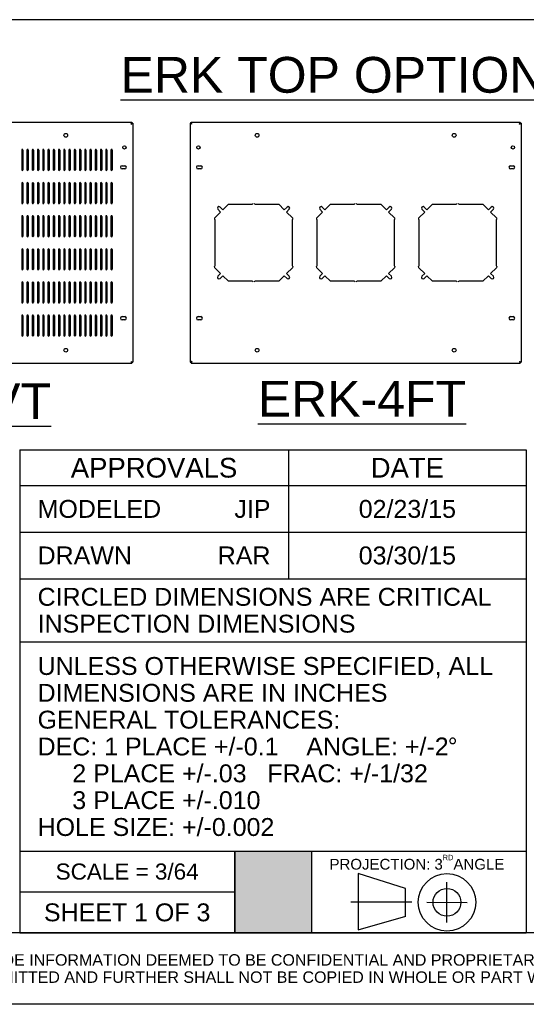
# Model space of a CAD drawing. Header units: inches. Extents: x 6 to 353, y 6 to 228.
# Tile 11 of 256: x 268 to 299, y 6 to 65. Entities that reach past the tile are written whole.
import ezdxf
from ezdxf.enums import TextEntityAlignment as Align

# ---------------------------------------------------------------- set-up
doc = ezdxf.new("R2010")
doc.units = ezdxf.units.IN
doc.header["$LTSCALE"] = 19.946667
doc.header["$MEASUREMENT"] = 0
doc.linetypes.add('CENTER', pattern=[0.6, 0.375, -0.075, 0.075, -0.075])
doc.layers.get('0').update_dxf_attribs({"linetype": 'CONTINUOUS'})
for name, color, linetype in [('03_ALL_AXES', 7, 'CONTINUOUS'), ('05_ALL_CURVES', 7, 'CONTINUOUS'), ('08_ALL_COSMETICS', 7, 'CONTINUOUS'), ('09_ALL_DETAIL_ITEMS', 7, 'CONTINUOUS')]:
    doc.layers.add(name, color=color, linetype=linetype)
doc.styles.get("Standard").update_dxf_attribs({"font": 'arial.ttf'})
doc.styles.add('TEXTSTYLE_1', font='gdt_____.ttf', dxfattribs={"width": 0.8})
doc.styles.add('TEXTSTYLE_2', font='arial.ttf')

msp = doc.modelspace()

# ---------------------------------------------------------------- hatches: boundary and pattern name
at = {"linetype": 'Continuous'}
msp.add_hatch(color=7, dxfattribs=at).paths.add_polyline_path([(281.28, 10.6579), (281.28, 15.5306), (285.8667, 15.5306), (285.8667, 10.6579)])

# ---------------------------------------------------------------- linework, layer by layer
at = {"color": 7, "linetype": 'Continuous'}
for p, q in [((275.0966, 58.8816), (275.1236, 58.9417)), ((275.0966, 58.8816), (275.1456, 58.9306)), ((275.0966, 58.8816), (275.1456, 58.9306)), ((275.0966, 58.8816), (275.1568, 58.9086)), ((275.1236, 58.9417), (275.1456, 58.9906)), ((275.2056, 58.9306), (275.1456, 58.9306)), ((275.1568, 58.9086), (275.2056, 58.9306)), ((275.2056, 58.9306), (275.2056, 44.6756)), ((278.6148, 58.9306), (278.6148, 44.6756)), ((278.6148, 58.9306), (278.6748, 58.9306)), ((278.6637, 58.9085), (278.6148, 58.9306)), ((278.6968, 58.9417), (278.6748, 58.9906)), ((278.7238, 58.8816), (278.6748, 58.9306)), ((278.7238, 58.8816), (278.6748, 58.9306)), ((298.2558, 58.8816), (298.2828, 58.9417)), ((298.2558, 58.8816), (298.3048, 58.9306)), ((298.2558, 58.8816), (298.3048, 58.9306)), ((298.2558, 58.8816), (298.3159, 58.9086)), ((298.2828, 58.9417), (298.3048, 58.9906)), ((298.3648, 58.9306), (298.3048, 58.9306)), ((298.3159, 58.9086), (298.3648, 58.9306)), ((298.3648, 58.9306), (298.3648, 44.6756)), ((268.5796, 57.3276), (268.5796, 56.1526)), ((268.6546, 57.3276), (268.6546, 56.1526)), ((268.8926, 57.3276), (268.8926, 56.1526)), ((268.9676, 57.3276), (268.9676, 56.1526)), ((269.2056, 57.3276), (269.2056, 56.1526)), ((269.2806, 57.3276), (269.2806, 56.1526)), ((269.5186, 57.3276), (269.5186, 56.1526)), ((269.5936, 57.3276), (269.5936, 56.1526)), ((269.8316, 57.3276), (269.8316, 56.1526)), ((269.9066, 57.3276), (269.9066, 56.1526)), ((270.1446, 57.3276), (270.1446, 56.1526)), ((270.2196, 57.3276), (270.2196, 56.1526)), ((270.4576, 57.3276), (270.4576, 56.1526)), ((270.5326, 57.3276), (270.5326, 56.1526)), ((270.7706, 57.3276), (270.7706, 56.1526)), ((270.8456, 57.3276), (270.8456, 56.1526)), ((271.0836, 57.3276), (271.0836, 56.1526)), ((271.1586, 57.3276), (271.1586, 56.1526)), ((271.3966, 57.3276), (271.3966, 56.1526)), ((271.4716, 57.3276), (271.4716, 56.1526)), ((271.7096, 57.3276), (271.7096, 56.1526)), ((271.7846, 57.3276), (271.7846, 56.1526)), ((272.0226, 57.3276), (272.0226, 56.1526)), ((272.0976, 57.3276), (272.0976, 56.1526)), ((272.3356, 57.3276), (272.3356, 56.1526)), ((272.4106, 57.3276), (272.4106, 56.1526)), ((272.6486, 57.3276), (272.6486, 56.1526)), ((272.7236, 57.3276), (272.7236, 56.1526)), ((272.9616, 57.3276), (272.9616, 56.1526)), ((273.0366, 57.3276), (273.0366, 56.1526)), ((273.2746, 57.3276), (273.2746, 56.1526)), ((273.3496, 57.3276), (273.3496, 56.1526)), ((273.5876, 57.3276), (273.5876, 56.1526)), ((273.6626, 57.3276), (273.6626, 56.1526)), ((273.9006, 57.3276), (273.9006, 56.1526)), ((273.9756, 57.3276), (273.9756, 56.1526)), ((268.5796, 55.3526), (268.5796, 54.1776)), ((268.6546, 55.3526), (268.6546, 54.1776)), ((268.8926, 55.3526), (268.8926, 54.1776)), ((268.9676, 55.3526), (268.9676, 54.1776)), ((269.2056, 55.3526), (269.2056, 54.1776)), ((269.2806, 55.3526), (269.2806, 54.1776)), ((269.5186, 55.3526), (269.5186, 54.1776)), ((269.5936, 55.3526), (269.5936, 54.1776)), ((269.8316, 55.3526), (269.8316, 54.1776)), ((269.9066, 55.3526), (269.9066, 54.1776)), ((270.1446, 55.3526), (270.1446, 54.1776)), ((270.2196, 55.3526), (270.2196, 54.1776)), ((270.4576, 55.3526), (270.4576, 54.1776)), ((270.5326, 55.3526), (270.5326, 54.1776)), ((270.7706, 55.3526), (270.7706, 54.1776)), ((270.8456, 55.3526), (270.8456, 54.1776)), ((271.0836, 55.3526), (271.0836, 54.1776)), ((271.1586, 55.3526), (271.1586, 54.1776)), ((271.3966, 55.3526), (271.3966, 54.1776)), ((271.4716, 55.3526), (271.4716, 54.1776)), ((271.7096, 55.3526), (271.7096, 54.1776)), ((271.7846, 55.3526), (271.7846, 54.1776)), ((272.0226, 55.3526), (272.0226, 54.1776)), ((272.0976, 55.3526), (272.0976, 54.1776)), ((272.3356, 55.3526), (272.3356, 54.1776)), ((272.4106, 55.3526), (272.4106, 54.1776)), ((272.6486, 55.3526), (272.6486, 54.1776)), ((272.7236, 55.3526), (272.7236, 54.1776)), ((272.9616, 55.3526), (272.9616, 54.1776)), ((273.0366, 55.3526), (273.0366, 54.1776)), ((273.2746, 55.3526), (273.2746, 54.1776)), ((273.3496, 55.3526), (273.3496, 54.1776)), ((273.5876, 55.3526), (273.5876, 54.1776)), ((273.6626, 55.3526), (273.6626, 54.1776)), ((273.9006, 55.3526), (273.9006, 54.1776)), ((273.9756, 55.3526), (273.9756, 54.1776)), ((268.5796, 53.3776), (268.5796, 52.2026)), ((268.6546, 53.3776), (268.6546, 52.2026)), ((268.8926, 53.3776), (268.8926, 52.2026)), ((268.9676, 53.3776), (268.9676, 52.2026)), ((269.2056, 53.3776), (269.2056, 52.2026)), ((269.2806, 53.3776), (269.2806, 52.2026)), ((269.5186, 53.3776), (269.5186, 52.2026)), ((269.5936, 53.3776), (269.5936, 52.2026)), ((269.8316, 53.3776), (269.8316, 52.2026)), ((269.9066, 53.3776), (269.9066, 52.2026)), ((270.1446, 53.3776), (270.1446, 52.2026)), ((270.2196, 53.3776), (270.2196, 52.2026)), ((270.4576, 53.3776), (270.4576, 52.2026)), ((270.5326, 53.3776), (270.5326, 52.2026)), ((270.7706, 53.3776), (270.7706, 52.2026)), ((270.8456, 53.3776), (270.8456, 52.2026)), ((271.0836, 53.3776), (271.0836, 52.2026)), ((271.1586, 53.3776), (271.1586, 52.2026)), ((271.3966, 53.3776), (271.3966, 52.2026)), ((271.4716, 53.3776), (271.4716, 52.2026)), ((271.7096, 53.3776), (271.7096, 52.2026)), ((271.7846, 53.3776), (271.7846, 52.2026)), ((272.0226, 53.3776), (272.0226, 52.2026)), ((272.0976, 53.3776), (272.0976, 52.2026)), ((272.3356, 53.3776), (272.3356, 52.2026)), ((272.4106, 53.3776), (272.4106, 52.2026)), ((272.6486, 53.3776), (272.6486, 52.2026)), ((272.7236, 53.3776), (272.7236, 52.2026)), ((272.9616, 53.3776), (272.9616, 52.2026)), ((273.0366, 53.3776), (273.0366, 52.2026)), ((273.2746, 53.3776), (273.2746, 52.2026)), ((273.3496, 53.3776), (273.3496, 52.2026)), ((273.5876, 53.3776), (273.5876, 52.2026)), ((273.6626, 53.3776), (273.6626, 52.2026)), ((273.9006, 53.3776), (273.9006, 52.2026)), ((273.9756, 53.3776), (273.9756, 52.2026)), ((255.5156, 44.6156), (275.1456, 44.6156)), ((275.0966, 44.7246), (275.1456, 44.6756)), ((275.0966, 44.7246), (275.1456, 44.6756)), ((275.1236, 44.6644), (275.1456, 44.6156)), ((275.2056, 44.6756), (275.1456, 44.6756)), ((275.1456, 44.6756), (275.1456, 44.6156)), ((275.1568, 44.6976), (275.2056, 44.6756)), ((278.6637, 44.6976), (278.6148, 44.6756)), ((278.6148, 44.6756), (278.6748, 44.6756)), ((278.7238, 44.7246), (278.6748, 44.6756)), ((278.7238, 44.7246), (278.6748, 44.6756)), ((278.6748, 44.6756), (278.6748, 44.6156)), ((278.6968, 44.6644), (278.6748, 44.6156)), ((278.6748, 44.6156), (298.3048, 44.6156)), ((298.2558, 44.7246), (298.3048, 44.6756)), ((298.2558, 44.7246), (298.3048, 44.6756)), ((298.2828, 44.6644), (298.3048, 44.6156)), ((298.3648, 44.6756), (298.3048, 44.6756)), ((298.3048, 44.6756), (298.3048, 44.6156)), ((298.316, 44.6976), (298.3648, 44.6756)), ((268.4587, 39.456), (298.6667, 39.456)), ((268.4587, 39.456), (268.4587, 10.6667)), ((284.48, 39.456), (284.48, 31.776)), ((298.6667, 39.456), (298.6667, 10.6667)), ((268.4587, 37.3227), (298.6667, 37.3227)), ((268.4587, 34.5493), (298.6667, 34.5493)), ((268.4587, 31.776), (298.6667, 31.776)), ((268.4587, 28.0107), (298.6667, 28.0107)), ((268.4587, 15.5307), (298.6667, 15.5307)), ((281.28, 15.5307), (281.28, 10.6667)), ((281.28, 15.5306), (285.8667, 15.5306)), ((281.28, 10.6579), (281.28, 15.5306)), ((285.8667, 15.5307), (285.8667, 10.6667)), ((285.8667, 15.5306), (285.8667, 10.6579)), ((288.6491, 14.1972), (288.6459, 10.8381)), ((291.4718, 13.3137), (288.6491, 14.1972)), ((268.4587, 13.0987), (281.28, 13.0987)), ((291.4703, 11.6522), (291.4718, 13.3137)), ((288.6459, 10.8381), (291.4917, 11.6522)), ((352, 10.6667), (6.4, 10.6667)), ((352, 10.6667), (241.792, 10.6667)), ((268.4587, 10.6667), (298.6667, 10.6667)), ((285.8667, 10.6579), (281.28, 10.6579)), ((352, 6.4), (241.792, 6.4))]:
    msp.add_line(p, q, dxfattribs=at)
at = {"color": 7, "linetype": 'CENTER'}
for p, q in [((293.9347, 11.2794), (293.937, 13.6806)), ((291.8344, 12.4892), (288.2077, 12.4923)), ((292.7352, 12.4812), (295.1364, 12.4789))]:
    msp.add_line(p, q, dxfattribs=at)
at = {"color": 7, "linetype": 'Continuous'}
for radius in [1.7116, 0.8307]:
    msp.add_circle((293.9358, 12.48), radius, dxfattribs=at)
for centre, start, end in [((268.6171, 57.3276), 0, 180), ((268.9301, 57.3276), 0, 180), ((269.2431, 57.3276), 0, 180), ((269.5561, 57.3276), 0, 180), ((269.8691, 57.3276), 0, 180), ((270.1821, 57.3276), 0, 180), ((270.4951, 57.3276), 0, 180), ((270.8081, 57.3276), 0, 180), ((271.1211, 57.3276), 0, 180), ((271.4341, 57.3276), 0, 180), ((271.7471, 57.3276), 0, 180), ((272.0601, 57.3276), 0, 180), ((272.3731, 57.3276), 0, 180), ((272.6861, 57.3276), 0, 180), ((272.9991, 57.3276), 0, 180), ((273.3121, 57.3276), 0, 180), ((273.6251, 57.3276), 0, 180), ((273.9381, 57.3276), 0, 180), ((268.6171, 56.1526), 180, 360), ((268.9301, 56.1526), 180, 360), ((269.2431, 56.1526), 180, 360), ((269.5561, 56.1526), 180, 360), ((269.8691, 56.1526), 180, 360), ((270.1821, 56.1526), 180, 360), ((270.4951, 56.1526), 180, 360), ((270.8081, 56.1526), 180, 360), ((271.1211, 56.1526), 180, 360), ((271.4341, 56.1526), 180, 360), ((271.7471, 56.1526), 180, 360), ((272.0601, 56.1526), 180, 360), ((272.3731, 56.1526), 180, 360), ((272.6861, 56.1526), 180, 360), ((272.9991, 56.1526), 180, 360), ((273.3121, 56.1526), 180, 360), ((273.6251, 56.1526), 180, 360), ((273.9381, 56.1526), 180, 360), ((268.6171, 55.3526), 0, 180), ((268.9301, 55.3526), 0, 180), ((269.2431, 55.3526), 0, 180), ((269.5561, 55.3526), 0, 180), ((269.8691, 55.3526), 0, 180), ((270.1821, 55.3526), 0, 180), ((270.4951, 55.3526), 0, 180), ((270.8081, 55.3526), 0, 180), ((271.1211, 55.3526), 0, 180), ((271.4341, 55.3526), 0, 180), ((271.7471, 55.3526), 0, 180), ((272.0601, 55.3526), 0, 180), ((272.3731, 55.3526), 0, 180), ((272.6861, 55.3526), 0, 180), ((272.9991, 55.3526), 0, 180), ((273.3121, 55.3526), 0, 180), ((273.6251, 55.3526), 0, 180), ((273.9381, 55.3526), 0, 180), ((268.6171, 54.1776), 180, 360), ((268.9301, 54.1776), 180, 360), ((269.2431, 54.1776), 180, 360), ((269.5561, 54.1776), 180, 360), ((269.8691, 54.1776), 180, 360), ((270.1821, 54.1776), 180, 360), ((270.4951, 54.1776), 180, 360), ((270.8081, 54.1776), 180, 360), ((271.1211, 54.1776), 180, 360), ((271.4341, 54.1776), 180, 360), ((271.7471, 54.1776), 180, 360), ((272.0601, 54.1776), 180, 360), ((272.3731, 54.1776), 180, 360), ((272.6861, 54.1776), 180, 360), ((272.9991, 54.1776), 180, 360), ((273.3121, 54.1776), 180, 360), ((273.6251, 54.1776), 180, 360), ((273.9381, 54.1776), 180, 360), ((268.6171, 53.3776), 0, 180), ((268.9301, 53.3776), 0, 180), ((269.2431, 53.3776), 0, 180), ((269.5561, 53.3776), 0, 180), ((269.8691, 53.3776), 0, 180), ((270.1821, 53.3776), 0, 180), ((270.4951, 53.3776), 0, 180), ((270.8081, 53.3776), 0, 180), ((271.1211, 53.3776), 0, 180), ((271.4341, 53.3776), 0, 180), ((271.7471, 53.3776), 0, 180), ((272.0601, 53.3776), 0, 180), ((272.3731, 53.3776), 0, 180), ((272.6861, 53.3776), 0, 180), ((272.9991, 53.3776), 0, 180), ((273.3121, 53.3776), 0, 180), ((273.6251, 53.3776), 0, 180), ((273.9381, 53.3776), 0, 180), ((268.6171, 52.2026), 180, 360), ((268.9301, 52.2026), 180, 360), ((269.2431, 52.2026), 180, 360), ((269.5561, 52.2026), 180, 360), ((269.8691, 52.2026), 180, 360), ((270.1821, 52.2026), 180, 360), ((270.4951, 52.2026), 180, 360), ((270.8081, 52.2026), 180, 360), ((271.1211, 52.2026), 180, 360), ((271.4341, 52.2026), 180, 360), ((271.7471, 52.2026), 180, 360), ((272.0601, 52.2026), 180, 360), ((272.3731, 52.2026), 180, 360), ((272.6861, 52.2026), 180, 360), ((272.9991, 52.2026), 180, 360), ((273.3121, 52.2026), 180, 360), ((273.6251, 52.2026), 180, 360), ((273.9381, 52.2026), 180, 360)]:
    msp.add_arc(centre, 0.0375, start, end, dxfattribs=at)
for points, knots in [([(278.7238, 58.8816), (278.7186, 58.884), (278.6986, 58.8931), (278.6785, 58.9019), (278.6637, 58.9085)], [0, 0, 0, 0, 0.2608324, 1, 1, 1, 1]), ([(278.7238, 58.8816), (278.7214, 58.8867), (278.7122, 58.9067), (278.7035, 58.9269), (278.6968, 58.9417)], [0, 0, 0, 0, 0.2608324, 1, 1, 1, 1]), ([(275.0966, 44.7246), (275.0991, 44.7194), (275.1082, 44.6994), (275.1169, 44.6792), (275.1236, 44.6644)], [0, 0, 0, 0, 0.260834, 1, 1, 1, 1]), ([(275.0966, 44.7246), (275.1018, 44.7221), (275.1218, 44.713), (275.142, 44.7042), (275.1568, 44.6976)], [0, 0, 0, 0, 0.260834, 1, 1, 1, 1]), ([(278.7238, 44.7246), (278.7186, 44.7221), (278.6986, 44.713), (278.6785, 44.7042), (278.6637, 44.6976)], [0, 0, 0, 0, 0.2608324, 1, 1, 1, 1]), ([(278.7238, 44.7246), (278.7214, 44.7194), (278.7122, 44.6994), (278.7035, 44.6792), (278.6968, 44.6644)], [0, 0, 0, 0, 0.2608324, 1, 1, 1, 1]), ([(298.2558, 44.7246), (298.2582, 44.7194), (298.2674, 44.6994), (298.2761, 44.6792), (298.2828, 44.6644)], [0, 0, 0, 0, 0.260834, 1, 1, 1, 1]), ([(298.2558, 44.7246), (298.261, 44.7221), (298.281, 44.713), (298.3011, 44.7042), (298.316, 44.6976)], [0, 0, 0, 0, 0.260834, 1, 1, 1, 1])]:
    msp.add_open_spline(points, degree=3, knots=knots, dxfattribs=at)
at = {"layer": '03_ALL_AXES', "color": 7, "linetype": 'Continuous'}
for p, q in [((255.5156, 58.9906), (275.1456, 58.9906)), ((275.1456, 58.9306), (275.1456, 58.9906)), ((278.6748, 58.9306), (278.6748, 58.9906)), ((278.6748, 58.9906), (298.3048, 58.9906)), ((298.3048, 58.9306), (298.3048, 58.9906)), ((274.5626, 56.3971), (274.7246, 56.3971)), ((279.0958, 56.3971), (279.2578, 56.3971)), ((297.7218, 56.3971), (297.8838, 56.3971)), ((274.7246, 56.2091), (274.5626, 56.2091)), ((279.2578, 56.2091), (279.0958, 56.2091)), ((297.8838, 56.2091), (297.7218, 56.2091)), ((274.5626, 47.3971), (274.7246, 47.3971)), ((274.7246, 47.2091), (274.5626, 47.2091)), ((279.0958, 47.3971), (279.2578, 47.3971)), ((279.2578, 47.2091), (279.0958, 47.2091)), ((297.7218, 47.3971), (297.8838, 47.3971)), ((297.8838, 47.2091), (297.7218, 47.2091))]:
    msp.add_line(p, q, dxfattribs=at)
for centre, radius in [((271.2056, 58.2091), 0.111), ((282.6148, 58.2091), 0.111), ((294.3648, 58.2091), 0.111), ((274.7056, 57.4906), 0.099), ((279.1148, 57.4906), 0.099), ((297.8648, 57.4906), 0.099), ((271.2056, 45.3971), 0.111), ((282.6148, 45.3971), 0.111), ((294.3648, 45.3971), 0.111)]:
    msp.add_circle(centre, radius, dxfattribs=at)
for centre, start, end in [((274.5626, 56.3031), 90, 270), ((274.7246, 56.3031), 270, 90), ((279.0958, 56.3031), 90, 270), ((279.2578, 56.3031), 270, 90), ((297.7218, 56.3031), 90, 270), ((297.8838, 56.3031), 270, 90), ((274.5626, 47.3031), 90, 270), ((274.7246, 47.3031), 270, 90), ((279.0958, 47.3031), 90, 270), ((279.2578, 47.3031), 270, 90), ((297.7218, 47.3031), 90, 270), ((297.8838, 47.3031), 270, 90)]:
    msp.add_arc(centre, 0.094, start, end, dxfattribs=at)
at = {"layer": '05_ALL_CURVES', "color": 7, "linetype": 'Continuous'}
for p, q in [((280.5712, 53.7696), (280.8997, 54.0981)), ((280.8997, 54.0981), (282.3173, 54.0981)), ((282.4923, 54.0981), (283.91, 54.0981)), ((283.91, 54.0981), (284.2384, 53.7696)), ((286.6562, 53.7696), (286.9847, 54.0981)), ((286.9847, 54.0981), (288.4023, 54.0981)), ((288.5773, 54.0981), (289.995, 54.0981)), ((289.995, 54.0981), (290.3234, 53.7696)), ((292.7412, 53.7696), (293.0697, 54.0981)), ((293.0697, 54.0981), (294.4873, 54.0981)), ((294.6623, 54.0981), (296.08, 54.0981)), ((296.08, 54.0981), (296.4084, 53.7696)), ((280.0922, 53.2906), (280.4383, 53.6367)), ((280.2758, 53.7991), (280.4383, 53.6367)), ((280.4088, 53.932), (280.5712, 53.7696)), ((284.4008, 53.932), (284.2384, 53.7696)), ((284.5338, 53.7991), (284.3713, 53.6367)), ((284.3713, 53.6367), (284.7174, 53.2906)), ((286.1772, 53.2906), (286.5233, 53.6367)), ((286.3608, 53.7991), (286.5233, 53.6367)), ((286.4938, 53.932), (286.6562, 53.7696)), ((290.4858, 53.932), (290.3234, 53.7696)), ((290.6188, 53.7991), (290.4563, 53.6367)), ((290.4563, 53.6367), (290.8024, 53.2906)), ((292.2622, 53.2906), (292.6083, 53.6367)), ((292.4458, 53.7991), (292.6083, 53.6367)), ((292.5788, 53.932), (292.7412, 53.7696)), ((296.5708, 53.932), (296.4084, 53.7696)), ((296.7038, 53.7991), (296.5413, 53.6367)), ((296.5413, 53.6367), (296.8874, 53.2906)), ((280.1098, 50.4481), (280.1098, 53.1581)), ((284.6998, 53.1581), (284.6998, 50.4481)), ((286.1948, 50.4481), (286.1948, 53.1581)), ((290.7848, 53.1581), (290.7848, 50.4481)), ((292.2798, 50.4481), (292.2798, 53.1581)), ((296.8698, 53.1581), (296.8698, 50.4481)), ((280.4383, 49.9695), (280.0922, 50.3155)), ((280.2758, 49.807), (280.4383, 49.9695)), ((284.7174, 50.3155), (284.3713, 49.9695)), ((284.5338, 49.807), (284.3713, 49.9695)), ((286.5233, 49.9695), (286.1772, 50.3155)), ((286.3608, 49.807), (286.5233, 49.9695)), ((290.8024, 50.3155), (290.4563, 49.9695)), ((290.6188, 49.807), (290.4563, 49.9695)), ((292.6083, 49.9695), (292.2622, 50.3155)), ((292.4458, 49.807), (292.6083, 49.9695)), ((296.8874, 50.3155), (296.5413, 49.9695)), ((296.7038, 49.807), (296.5413, 49.9695)), ((280.4088, 49.6741), (280.5712, 49.8365)), ((280.8997, 49.5081), (280.5712, 49.8365)), ((282.3173, 49.5081), (280.8997, 49.5081)), ((283.91, 49.5081), (282.4923, 49.5081)), ((284.2384, 49.8365), (283.91, 49.5081)), ((284.4008, 49.6741), (284.2384, 49.8365)), ((286.4938, 49.6741), (286.6562, 49.8365)), ((286.9847, 49.5081), (286.6562, 49.8365)), ((288.4023, 49.5081), (286.9847, 49.5081)), ((289.995, 49.5081), (288.5773, 49.5081)), ((290.3234, 49.8365), (289.995, 49.5081)), ((290.4858, 49.6741), (290.3234, 49.8365)), ((292.5788, 49.6741), (292.7412, 49.8365)), ((293.0697, 49.5081), (292.7412, 49.8365)), ((294.4873, 49.5081), (293.0697, 49.5081)), ((296.08, 49.5081), (294.6623, 49.5081)), ((296.4084, 49.8365), (296.08, 49.5081)), ((296.5708, 49.6741), (296.4084, 49.8365))]:
    msp.add_line(p, q, dxfattribs=at)
for centre, radius, start, end in [((282.3173, 54.1581), 0.06, 270, 360), ((282.4923, 54.1581), 0.06, 180, 270), ((288.4023, 54.1581), 0.06, 270, 360), ((288.5773, 54.1581), 0.06, 180, 270), ((294.4873, 54.1581), 0.06, 270, 360), ((294.6623, 54.1581), 0.06, 180, 270), ((280.3423, 53.8656), 0.094, 45, 225), ((284.4673, 53.8656), 0.094, 315, 135), ((286.4273, 53.8656), 0.094, 45, 225), ((290.5523, 53.8656), 0.094, 315, 135), ((292.5123, 53.8656), 0.094, 45, 225), ((296.6373, 53.8656), 0.094, 315, 135), ((280.0498, 53.3331), 0.06, 270, 315), ((280.0498, 53.1581), 0.06, 0, 90), ((284.7598, 53.1581), 0.06, 90, 180), ((284.7598, 53.3331), 0.06, 225, 270), ((286.1348, 53.3331), 0.06, 270, 315), ((286.1348, 53.1581), 0.06, 0, 90), ((290.8448, 53.1581), 0.06, 90, 180), ((290.8448, 53.3331), 0.06, 225, 270), ((292.2198, 53.3331), 0.06, 270, 315), ((292.2198, 53.1581), 0.06, 0, 90), ((296.9298, 53.1581), 0.06, 90, 180), ((296.9298, 53.3331), 0.06, 225, 270), ((280.0498, 50.4481), 0.06, 270, 360), ((280.0498, 50.2731), 0.06, 45, 90), ((284.7598, 50.4481), 0.06, 180, 270), ((284.7598, 50.2731), 0.06, 90, 135), ((286.1348, 50.4481), 0.06, 270, 360), ((286.1348, 50.2731), 0.06, 45, 90), ((290.8448, 50.4481), 0.06, 180, 270), ((290.8448, 50.2731), 0.06, 90, 135), ((292.2198, 50.4481), 0.06, 270, 360), ((292.2198, 50.2731), 0.06, 45, 90), ((296.9298, 50.4481), 0.06, 180, 270), ((296.9298, 50.2731), 0.06, 90, 135), ((280.3423, 49.7406), 0.094, 135, 315), ((282.3173, 49.4481), 0.06, 0, 90), ((282.4923, 49.4481), 0.06, 90, 180), ((284.4673, 49.7406), 0.094, 225, 45), ((286.4273, 49.7406), 0.094, 135, 315), ((288.4023, 49.4481), 0.06, 0, 90), ((288.5773, 49.4481), 0.06, 90, 180), ((290.5523, 49.7406), 0.094, 225, 45), ((292.5123, 49.7406), 0.094, 135, 315), ((294.4873, 49.4481), 0.06, 0, 90), ((294.6623, 49.4481), 0.06, 90, 180), ((296.6373, 49.7406), 0.094, 225, 45)]:
    msp.add_arc(centre, radius, start, end, dxfattribs=at)
at = {"layer": '08_ALL_COSMETICS', "color": 7, "linetype": 'Continuous'}
for p, q in [((268.5796, 51.4026), (268.5796, 50.2276)), ((268.6546, 51.4026), (268.6546, 50.2276)), ((268.8926, 51.4026), (268.8926, 50.2276)), ((268.9676, 51.4026), (268.9676, 50.2276)), ((269.2056, 51.4026), (269.2056, 50.2276)), ((269.2806, 51.4026), (269.2806, 50.2276)), ((269.5186, 51.4026), (269.5186, 50.2276)), ((269.5936, 51.4026), (269.5936, 50.2276)), ((269.8316, 51.4026), (269.8316, 50.2276)), ((269.9066, 51.4026), (269.9066, 50.2276)), ((270.1446, 51.4026), (270.1446, 50.2276)), ((270.2196, 51.4026), (270.2196, 50.2276)), ((270.4576, 51.4026), (270.4576, 50.2276)), ((270.5326, 51.4026), (270.5326, 50.2276)), ((270.7706, 51.4026), (270.7706, 50.2276)), ((270.8456, 51.4026), (270.8456, 50.2276)), ((271.0836, 51.4026), (271.0836, 50.2276)), ((271.1586, 51.4026), (271.1586, 50.2276)), ((271.3966, 51.4026), (271.3966, 50.2276)), ((271.4716, 51.4026), (271.4716, 50.2276)), ((271.7096, 51.4026), (271.7096, 50.2276)), ((271.7846, 51.4026), (271.7846, 50.2276)), ((272.0226, 51.4026), (272.0226, 50.2276)), ((272.0976, 51.4026), (272.0976, 50.2276)), ((272.3356, 51.4026), (272.3356, 50.2276)), ((272.4106, 51.4026), (272.4106, 50.2276)), ((272.6486, 51.4026), (272.6486, 50.2276)), ((272.7236, 51.4026), (272.7236, 50.2276)), ((272.9616, 51.4026), (272.9616, 50.2276)), ((273.0366, 51.4026), (273.0366, 50.2276)), ((273.2746, 51.4026), (273.2746, 50.2276)), ((273.3496, 51.4026), (273.3496, 50.2276)), ((273.5876, 51.4026), (273.5876, 50.2276)), ((273.6626, 51.4026), (273.6626, 50.2276)), ((273.9006, 51.4026), (273.9006, 50.2276)), ((273.9756, 51.4026), (273.9756, 50.2276)), ((268.5796, 49.4276), (268.5796, 48.2526)), ((268.6546, 49.4276), (268.6546, 48.2526)), ((268.8926, 49.4276), (268.8926, 48.2526)), ((268.9676, 49.4276), (268.9676, 48.2526)), ((269.2056, 49.4276), (269.2056, 48.2526)), ((269.2806, 49.4276), (269.2806, 48.2526)), ((269.5186, 49.4276), (269.5186, 48.2526)), ((269.5936, 49.4276), (269.5936, 48.2526)), ((269.8316, 49.4276), (269.8316, 48.2526)), ((269.9066, 49.4276), (269.9066, 48.2526)), ((270.1446, 49.4276), (270.1446, 48.2526)), ((270.2196, 49.4276), (270.2196, 48.2526)), ((270.4576, 49.4276), (270.4576, 48.2526)), ((270.5326, 49.4276), (270.5326, 48.2526)), ((270.7706, 49.4276), (270.7706, 48.2526)), ((270.8456, 49.4276), (270.8456, 48.2526)), ((271.0836, 49.4276), (271.0836, 48.2526)), ((271.1586, 49.4276), (271.1586, 48.2526)), ((271.3966, 49.4276), (271.3966, 48.2526)), ((271.4716, 49.4276), (271.4716, 48.2526)), ((271.7096, 49.4276), (271.7096, 48.2526)), ((271.7846, 49.4276), (271.7846, 48.2526)), ((272.0226, 49.4276), (272.0226, 48.2526)), ((272.0976, 49.4276), (272.0976, 48.2526)), ((272.3356, 49.4276), (272.3356, 48.2526)), ((272.4106, 49.4276), (272.4106, 48.2526)), ((272.6486, 49.4276), (272.6486, 48.2526)), ((272.7236, 49.4276), (272.7236, 48.2526)), ((272.9616, 49.4276), (272.9616, 48.2526)), ((273.0366, 49.4276), (273.0366, 48.2526)), ((273.2746, 49.4276), (273.2746, 48.2526)), ((273.3496, 49.4276), (273.3496, 48.2526)), ((273.5876, 49.4276), (273.5876, 48.2526)), ((273.6626, 49.4276), (273.6626, 48.2526)), ((273.9006, 49.4276), (273.9006, 48.2526)), ((273.9756, 49.4276), (273.9756, 48.2526)), ((268.5796, 47.4526), (268.5796, 46.2776)), ((268.6546, 47.4526), (268.6546, 46.2776)), ((268.8926, 47.4526), (268.8926, 46.2776)), ((268.9676, 47.4526), (268.9676, 46.2776)), ((269.2056, 47.4526), (269.2056, 46.2776)), ((269.2806, 47.4526), (269.2806, 46.2776)), ((269.5186, 47.4526), (269.5186, 46.2776)), ((269.5936, 47.4526), (269.5936, 46.2776)), ((269.8316, 47.4526), (269.8316, 46.2776)), ((269.9066, 47.4526), (269.9066, 46.2776)), ((270.1446, 47.4526), (270.1446, 46.2776)), ((270.2196, 47.4526), (270.2196, 46.2776)), ((270.4576, 47.4526), (270.4576, 46.2776)), ((270.5326, 47.4526), (270.5326, 46.2776)), ((270.7706, 47.4526), (270.7706, 46.2776)), ((270.8456, 47.4526), (270.8456, 46.2776)), ((271.0836, 47.4526), (271.0836, 46.2776)), ((271.1586, 47.4526), (271.1586, 46.2776)), ((271.3966, 47.4526), (271.3966, 46.2776)), ((271.4716, 47.4526), (271.4716, 46.2776)), ((271.7096, 47.4526), (271.7096, 46.2776)), ((271.7846, 47.4526), (271.7846, 46.2776)), ((272.0226, 47.4526), (272.0226, 46.2776)), ((272.0976, 47.4526), (272.0976, 46.2776)), ((272.3356, 47.4526), (272.3356, 46.2776)), ((272.4106, 47.4526), (272.4106, 46.2776)), ((272.6486, 47.4526), (272.6486, 46.2776)), ((272.7236, 47.4526), (272.7236, 46.2776)), ((272.9616, 47.4526), (272.9616, 46.2776)), ((273.0366, 47.4526), (273.0366, 46.2776)), ((273.2746, 47.4526), (273.2746, 46.2776)), ((273.3496, 47.4526), (273.3496, 46.2776)), ((273.5876, 47.4526), (273.5876, 46.2776)), ((273.6626, 47.4526), (273.6626, 46.2776)), ((273.9006, 47.4526), (273.9006, 46.2776)), ((273.9756, 47.4526), (273.9756, 46.2776))]:
    msp.add_line(p, q, dxfattribs=at)
for centre, start, end in [((268.6171, 51.4026), 0, 180), ((268.9301, 51.4026), 0, 180), ((269.2431, 51.4026), 0, 180), ((269.5561, 51.4026), 0, 180), ((269.8691, 51.4026), 0, 180), ((270.1821, 51.4026), 0, 180), ((270.4951, 51.4026), 0, 180), ((270.8081, 51.4026), 0, 180), ((271.1211, 51.4026), 0, 180), ((271.4341, 51.4026), 0, 180), ((271.7471, 51.4026), 0, 180), ((272.0601, 51.4026), 0, 180), ((272.3731, 51.4026), 0, 180), ((272.6861, 51.4026), 0, 180), ((272.9991, 51.4026), 0, 180), ((273.3121, 51.4026), 0, 180), ((273.6251, 51.4026), 0, 180), ((273.9381, 51.4026), 0, 180), ((268.6171, 50.2276), 180, 360), ((268.9301, 50.2276), 180, 360), ((269.2431, 50.2276), 180, 360), ((269.5561, 50.2276), 180, 360), ((269.8691, 50.2276), 180, 360), ((270.1821, 50.2276), 180, 360), ((270.4951, 50.2276), 180, 360), ((270.8081, 50.2276), 180, 360), ((271.1211, 50.2276), 180, 360), ((271.4341, 50.2276), 180, 360), ((271.7471, 50.2276), 180, 360), ((272.0601, 50.2276), 180, 360), ((272.3731, 50.2276), 180, 360), ((272.6861, 50.2276), 180, 360), ((272.9991, 50.2276), 180, 360), ((273.3121, 50.2276), 180, 360), ((273.6251, 50.2276), 180, 360), ((273.9381, 50.2276), 180, 360), ((268.6171, 49.4276), 0, 180), ((268.9301, 49.4276), 0, 180), ((269.2431, 49.4276), 0, 180), ((269.5561, 49.4276), 0, 180), ((269.8691, 49.4276), 0, 180), ((270.1821, 49.4276), 0, 180), ((270.4951, 49.4276), 0, 180), ((270.8081, 49.4276), 0, 180), ((271.1211, 49.4276), 0, 180), ((271.4341, 49.4276), 0, 180), ((271.7471, 49.4276), 0, 180), ((272.0601, 49.4276), 0, 180), ((272.3731, 49.4276), 0, 180), ((272.6861, 49.4276), 0, 180), ((272.9991, 49.4276), 0, 180), ((273.3121, 49.4276), 0, 180), ((273.6251, 49.4276), 0, 180), ((273.9381, 49.4276), 0, 180), ((268.6171, 48.2526), 180, 360), ((268.9301, 48.2526), 180, 360), ((269.2431, 48.2526), 180, 360), ((269.5561, 48.2526), 180, 360), ((269.8691, 48.2526), 180, 360), ((270.1821, 48.2526), 180, 360), ((270.4951, 48.2526), 180, 360), ((270.8081, 48.2526), 180, 360), ((271.1211, 48.2526), 180, 360), ((271.4341, 48.2526), 180, 360), ((271.7471, 48.2526), 180, 360), ((272.0601, 48.2526), 180, 360), ((272.3731, 48.2526), 180, 360), ((272.6861, 48.2526), 180, 360), ((272.9991, 48.2526), 180, 360), ((273.3121, 48.2526), 180, 360), ((273.6251, 48.2526), 180, 360), ((273.9381, 48.2526), 180, 360), ((268.6171, 47.4526), 0, 180), ((268.9301, 47.4526), 0, 180), ((269.2431, 47.4526), 0, 180), ((269.5561, 47.4526), 0, 180), ((269.8691, 47.4526), 0, 180), ((270.1821, 47.4526), 0, 180), ((270.4951, 47.4526), 0, 180), ((270.8081, 47.4526), 0, 180), ((271.1211, 47.4526), 0, 180), ((271.4341, 47.4526), 0, 180), ((271.7471, 47.4526), 0, 180), ((272.0601, 47.4526), 0, 180), ((272.3731, 47.4526), 0, 180), ((272.6861, 47.4526), 0, 180), ((272.9991, 47.4526), 0, 180), ((273.3121, 47.4526), 0, 180), ((273.6251, 47.4526), 0, 180), ((273.9381, 47.4526), 0, 180), ((268.6171, 46.2776), 180, 360), ((268.9301, 46.2776), 180, 360), ((269.2431, 46.2776), 180, 360), ((269.5561, 46.2776), 180, 360), ((269.8691, 46.2776), 180, 360), ((270.1821, 46.2776), 180, 360), ((270.4951, 46.2776), 180, 360), ((270.8081, 46.2776), 180, 360), ((271.1211, 46.2776), 180, 360), ((271.4341, 46.2776), 180, 360), ((271.7471, 46.2776), 180, 360), ((272.0601, 46.2776), 180, 360), ((272.3731, 46.2776), 180, 360), ((272.6861, 46.2776), 180, 360), ((272.9991, 46.2776), 180, 360), ((273.3121, 46.2776), 180, 360), ((273.6251, 46.2776), 180, 360), ((273.9381, 46.2776), 180, 360)]:
    msp.add_arc(centre, 0.0375, start, end, dxfattribs=at)
at = {"layer": '09_ALL_DETAIL_ITEMS', "color": 7, "linetype": 'Continuous'}
msp.add_line((352.2636, 65.1022), (227.0076, 65.1022), dxfattribs=at)

# ---------------------------------------------------------------- texts
for s, height, p in [('%%uERK TOP OPTIONS', 2.133333, (274.4738, 60.7482)), ('%%uERK-4FT', 2.13333, (282.6547, 41.4361)), ('%%uERK-VT', 2.13333, (259.3993, 41.2961))]:
    msp.add_text(s, height=height, dxfattribs=at).set_placement(p)
at = {"layer": '09_ALL_DETAIL_ITEMS', "color": 7, "linetype": 'Continuous', "style": 'TEXTSTYLE_2'}
for s, height, p in [('APPROVALS', 1.17333, (276.4693, 37.8027)), ('DATE', 1.17333, (291.5733, 37.8027)), ('02/23/15', 1.06667, (291.5733, 35.4027)), ('03/30/15', 1.06667, (291.5733, 32.6293)), ('SCALE = ', 0.96, (273.5649, 13.8347)), ('3/64', 0.96, (277.8261, 13.8347)), ('SHEET ', 1.06667, (272.5952, 11.3493)), ('1', 1.0667, (275.6941, 11.3493)), (' OF ', 1.06667, (277.5538, 11.3493)), ('3', 1.0667, (279.4136, 11.3493)), ('THIS DRAWING CONTAINS TRADE INFORMATION DEEMED TO BE CONFIDENTIAL AND PROPRIETARY PROPERTY OF MIDDLE ATLANTIC PRODUCTS, INC. AND IS TO BE USED ONLY FOR THE ', 0.6826667, (296.896, 8.704)), ('PURPOSES FOR WHICH IT IS SUBMITTED AND FURTHER SHALL NOT BE COPIED IN WHOLE OR PART WITHOUT WRITTEN PERMISSION FIRST OBTAINED FROM MIDDLE ATLANTIC PRODUCTS, INC.', 0.6826667, (296.896, 7.68))]:
    msp.add_text(s, height=height, dxfattribs=at).set_placement(p, align=Align.CENTER)
at = {"layer": '09_ALL_DETAIL_ITEMS', "color": 7, "linetype": 'Continuous'}
for s, height, style, p in [('MODELED', 1.06667, 'TEXTSTYLE_2', (269.5253, 35.4027)), ('DRAWN', 1.06667, 'TEXTSTYLE_2', (269.5253, 32.6293)), ('CIRCLED DIMENSIONS ARE CRITICAL ', 1.066667, 'TEXTSTYLE_2', (269.5253, 30.16)), ('INSPECTION DIMENSIONS', 1.066667, 'TEXTSTYLE_2', (269.5253, 28.56)), ('UNLESS OTHERWISE SPECIFIED, ALL', 1.066667, 'TEXTSTYLE_2', (269.5253, 26.0373)), ('DIMENSIONS ARE IN INCHES ', 1.066667, 'TEXTSTYLE_2', (269.5253, 24.4373)), ('GENERAL TOLERANCES: ', 1.066667, 'TEXTSTYLE_2', (269.5253, 22.8373)), ('DEC: 1 PLACE +/-0.1    ANGLE: +/-2', 1.066667, 'TEXTSTYLE_2', (269.5253, 21.2373)), ('~', 1.0667, 'TEXTSTYLE_1', (293.9913, 21.2373)), ('     2 PLACE +/-.03   FRAC: +/-1/32', 1.066667, 'TEXTSTYLE_2', (269.5253, 19.6373)), ('     3 PLACE +/-.010', 1.066667, 'TEXTSTYLE_2', (269.5253, 18.0373)), ('HOLE SIZE: +/-0.002     ', 1.066667, 'TEXTSTYLE_2', (269.5253, 16.4373)), ('RD', 0.32, 'TEXTSTYLE_2', (293.6783, 14.992)), ('PROJECTION: 3', 0.64, 'TEXTSTYLE_2', (286.9333, 14.432)), ('ANGLE', 0.64, 'TEXTSTYLE_2', (294.3231, 14.432))]:
    msp.add_text(s, height=height, dxfattribs=dict(at, style=style)).set_placement(p)
at = {"layer": '09_ALL_DETAIL_ITEMS', "color": 7, "linetype": 'Continuous', "style": 'TEXTSTYLE_2'}
for s, p in [('JIP', (283.4133, 35.4027)), ('RAR', (283.4133, 32.6293))]:
    msp.add_text(s, height=1.06667, dxfattribs=at).set_placement(p, align=Align.RIGHT)

doc.saveas('drawing.dxf')
